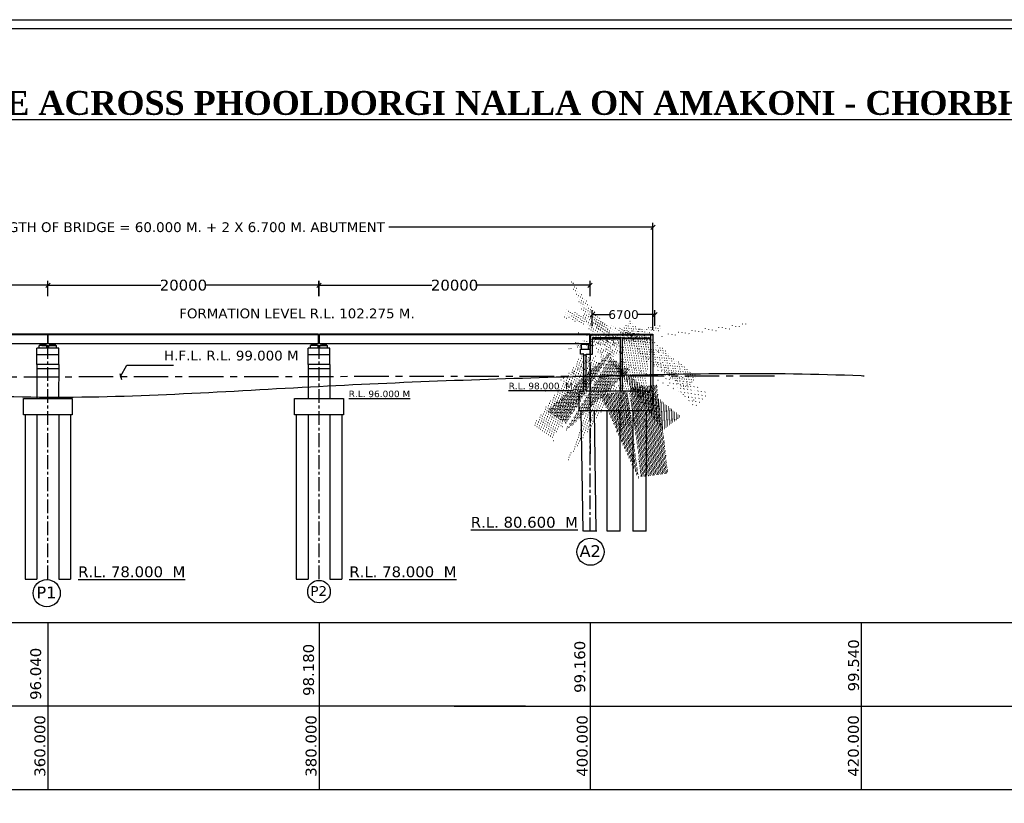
# Model space of a CAD drawing. Header units: millimetres. Extents: x -7746077780 to -3844657605, y -13315294818 to -6656873469.
# Tile 86 of 129: x -3871949734 to -3871904345, y -6657098780 to -6657062674. Entities that reach past the tile are written whole.
import ezdxf

# ---------------------------------------------------------------- set-up
doc = ezdxf.new("R2010")
doc.units = ezdxf.units.MM
doc.header["$MEASUREMENT"] = 0
doc.header["$PDMODE"] = 2
doc.linetypes.add('ACAD_ISO10W100', pattern=[18, 12, -3, 0, -3])
doc.linetypes.add('CENTER', pattern=[50.800000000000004, 31.75, -6.35, 6.35, -6.35])
for name, color, linetype in [('CHAINAGE', 7, 'Continuous'), ('H.F.L.', 7, 'Continuous'), ('SECTION', 7, 'Continuous'), ('TEX', 6, 'Continuous'), ('TEXT', 7, 'Continuous')]:
    doc.layers.add(name, color=color, linetype=linetype)
doc.styles.get("Standard").update_dxf_attribs({"font": 'verdana.ttf', "height": 250})
doc.dimstyles.new('ISO-25', dxfattribs={"dimtxt": 250, "dimasz": 200, "dimexe": 200, "dimexo": 200, "dimgap": 0.02, "dimtad": 0, "dimtih": 1, "dimtoh": 1, "dimdec": 0, "dimdsep": 46, "dimtxsty": 'Standard', "dimblk": 'OBLIQUE', "dimcen": 150, "dimclrd": 1, "dimclre": 1, "dimclrt": 1, "dimadec": 0, "dimazin": 0, "dimtfac": 1, "dimtdec": 0, "dimtmove": 2, "dimatfit": 3, "dimldrblk": 'OBLIQUE', "dimfxl": 0, "dimarcsym": 0})

# ---------------------------------------------------------------- blocks, each defined once
blk = doc.blocks.new('_Oblique')
at = {"color": 0, "linetype": 'ByBlock', "lineweight": -2}
blk.add_line((-0.5, -0.5), (0.5, 0.5), dxfattribs=at)
blk = doc.blocks.new('*D1188')
at = {"layer": 'Defpoints', "color": 0, "ltscale": 30, "transparency": 16777216}
for p in [(-3871948430.783906, -6657074908.868989), (-3871960919.408142, -6657075612.149693), (-3871948430.783906, -6657075612.149693)]:
    blk.add_point(p, dxfattribs=at)
at = {"layer": 'TEX', "color": 1, "lineweight": -2, "ltscale": 30, "transparency": 16777216}
for p, q in [((-3871960919.408142, -6657075412.149693), (-3871960919.408142, -6657074708.868989)), ((-3871960919.408142, -6657074908.868989), (-3871955718.433687, -6657074908.868989)), ((-3871948430.783906, -6657074908.868989), (-3871953631.758361, -6657074908.868989)), ((-3871948430.783906, -6657075412.149693), (-3871948430.783906, -6657074708.868989))]:
    blk.add_line(p, q, dxfattribs=at)
at = {"layer": 'TEX', "color": 1, "lineweight": -2, "ltscale": 30, "transparency": 16777216, "xscale": 200, "yscale": 200, "zscale": 200, "rotation": 180}
blk.add_blockref('_Oblique', (-3871960919.408142, -6657074908.868989), dxfattribs=at)
at = {"layer": 'TEX', "color": 1, "lineweight": -2, "ltscale": 30, "transparency": 16777216, "xscale": 200, "yscale": 200, "zscale": 200}
blk.add_blockref('_Oblique', (-3871948430.783906, -6657074908.868989), dxfattribs=at)
at = {"layer": 'TEX', "color": 1, "ltscale": 30, "transparency": 16777216, "insert": (-3871954675.096024, -6657074908.868989), "char_height": 250, "width": 5931.101282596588, "attachment_point": 5}
blk.add_mtext('{\\H2x;20000}', dxfattribs=at)
blk = doc.blocks.new('*D1189')
at = {"layer": 'Defpoints', "color": 0, "ltscale": 30, "transparency": 16777216}
for p in [(-3871935942.15967, -6657074908.868989), (-3871948430.783906, -6657075612.149693), (-3871935942.15967, -6657075612.149693)]:
    blk.add_point(p, dxfattribs=at)
at = {"layer": 'TEX', "color": 1, "lineweight": -2, "ltscale": 30, "transparency": 16777216}
for p, q in [((-3871948430.783906, -6657075412.149693), (-3871948430.783906, -6657074708.868989)), ((-3871948430.783906, -6657074908.868989), (-3871943229.809451, -6657074908.868989)), ((-3871935942.15967, -6657074908.868989), (-3871941143.134125, -6657074908.868989)), ((-3871935942.15967, -6657075412.149693), (-3871935942.15967, -6657074708.868989))]:
    blk.add_line(p, q, dxfattribs=at)
at = {"layer": 'TEX', "color": 1, "lineweight": -2, "ltscale": 30, "transparency": 16777216, "xscale": 200, "yscale": 200, "zscale": 200, "rotation": 180}
blk.add_blockref('_Oblique', (-3871948430.783906, -6657074908.868989), dxfattribs=at)
at = {"layer": 'TEX', "color": 1, "lineweight": -2, "ltscale": 30, "transparency": 16777216, "xscale": 200, "yscale": 200, "zscale": 200}
blk.add_blockref('_Oblique', (-3871935942.15967, -6657074908.868989), dxfattribs=at)
at = {"layer": 'TEX', "color": 1, "ltscale": 30, "transparency": 16777216, "insert": (-3871942186.471788, -6657074908.868989), "char_height": 250, "width": 7535.607595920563, "attachment_point": 5}
blk.add_mtext('{\\H2x;20000}', dxfattribs=at)
blk = doc.blocks.new('*D1190')
at = {"layer": 'Defpoints', "color": 0, "ltscale": 30, "transparency": 16777216}
for p in [(-3871923442.15967, -6657074908.868989), (-3871935930.783906, -6657075612.149693), (-3871923442.15967, -6657075612.149693)]:
    blk.add_point(p, dxfattribs=at)
at = {"layer": 'TEX', "color": 1, "lineweight": -2, "ltscale": 30, "transparency": 16777216}
for p, q in [((-3871935930.783906, -6657075412.149693), (-3871935930.783906, -6657074708.868989)), ((-3871935930.783906, -6657074908.868989), (-3871930729.809451, -6657074908.868989)), ((-3871923442.15967, -6657074908.868989), (-3871928643.134125, -6657074908.868989)), ((-3871923442.15967, -6657075412.149693), (-3871923442.15967, -6657074708.868989))]:
    blk.add_line(p, q, dxfattribs=at)
at = {"layer": 'TEX', "color": 1, "lineweight": -2, "ltscale": 30, "transparency": 16777216, "xscale": 200, "yscale": 200, "zscale": 200, "rotation": 180}
blk.add_blockref('_Oblique', (-3871935930.783906, -6657074908.868989), dxfattribs=at)
at = {"layer": 'TEX', "color": 1, "lineweight": -2, "ltscale": 30, "transparency": 16777216, "xscale": 200, "yscale": 200, "zscale": 200}
blk.add_blockref('_Oblique', (-3871923442.15967, -6657074908.868989), dxfattribs=at)
at = {"layer": 'TEX', "color": 1, "ltscale": 30, "transparency": 16777216, "insert": (-3871929686.471788, -6657074908.868989), "char_height": 250, "width": 2051.829537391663, "attachment_point": 5}
blk.add_mtext('{\\H2x;20000}', dxfattribs=at)
blk = doc.blocks.new('*D1191')
at = {"layer": 'Defpoints', "color": 0, "ltscale": 30, "transparency": 16777216}
for p in [(-3871920452.130155, -6657076263.149544), (-3871923342.060143, -6657076979.589994), (-3871920452.01447, -6657076979.123028)]:
    blk.add_point(p, dxfattribs=at)
at = {"layer": 'TEX', "color": 1, "lineweight": -2, "ltscale": 30, "transparency": 16777216}
for p, q in [((-3871923342.092459, -6657076779.589997), (-3871923342.208144, -6657076063.616512)), ((-3871920452.046785, -6657076779.123031), (-3871920452.16247, -6657076063.149546)), ((-3871923342.175829, -6657076263.61651), (-3871922560.168291, -6657076263.490155)), ((-3871920452.130155, -6657076263.149544), (-3871921234.137693, -6657076263.275898))]:
    blk.add_line(p, q, dxfattribs=at)
at = {"layer": 'TEX', "color": 1, "lineweight": -2, "ltscale": 30, "transparency": 16777216, "xscale": 200, "yscale": 200, "zscale": 200}
for p, rotation in [((-3871923342.175829, -6657076263.61651), 180.009257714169), ((-3871920452.130155, -6657076263.149544), 0.009257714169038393)]:
    blk.add_blockref('_Oblique', p, dxfattribs=dict(at, rotation=rotation))
at = {"layer": 'TEX', "color": 1, "ltscale": 30, "transparency": 16777216, "insert": (-3871921897.152992, -6657076263.383027), "char_height": 250, "width": 1521.250256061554, "attachment_point": 5}
blk.add_mtext('{\\H1.6x;6700}', dxfattribs=at)
blk = doc.blocks.new('*D1207')
at = {"layer": 'Defpoints', "color": 0, "ltscale": 30, "transparency": 16777216}
for p in [(-3871920545.791365, -6657072237.29174), (-3871963814.576783, -6657077159.668898), (-3871920545.738239, -6657077159.201867)]:
    blk.add_point(p, dxfattribs=at)
at = {"layer": 'TEX', "color": 1, "lineweight": -2, "ltscale": 30, "transparency": 16777216}
for p, q in [((-3871963814.578942, -6657076959.668898), (-3871963814.632068, -6657072037.758771)), ((-3871963814.629909, -6657072237.758771), (-3871951640.052665, -6657072237.627362)), ((-3871920545.791365, -6657072237.29174), (-3871932720.368609, -6657072237.423149)), ((-3871920545.740398, -6657076959.201867), (-3871920545.793524, -6657072037.29174))]:
    blk.add_line(p, q, dxfattribs=at)
at = {"layer": 'TEX', "color": 1, "lineweight": -2, "ltscale": 30, "transparency": 16777216, "xscale": 200, "yscale": 200, "zscale": 200}
for p, rotation in [((-3871963814.629909, -6657072237.758771), 180.0006184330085), ((-3871920545.791365, -6657072237.29174), 0.0006184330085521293)]:
    blk.add_blockref('_Oblique', p, dxfattribs=dict(at, rotation=rotation))
at = {"layer": 'TEX', "color": 1, "ltscale": 30, "transparency": 16777216, "insert": (-3871942180.210637, -6657072237.525256), "char_height": 250, "width": 28331.48894309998, "attachment_point": 5}
blk.add_mtext('{\\H1.8x;LENGTH OF BRIDGE = 60.000 M. + 2 X 6.700 M. ABUTMENT}', dxfattribs=at)

msp = doc.modelspace()

# ---------------------------------------------------------------- hatches: boundary and pattern name
at = {"linetype": 'Continuous', "ltscale": 0.05}
h = msp.add_hatch(dxfattribs=at)
h.set_pattern_fill('ANSI31', color=252, scale=100, style=0)
h.set_pattern_definition([(45, (-603827.7054862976, 153218.3278465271), (-8.838834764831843, 8.838834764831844), [])])
h.paths.add_polyline_path([(-3871948530.796795, -6657077609.45777), (-3871948530.796795, -6657077684.45777), (-3871948705.796795, -6657077684.457768), (-3871948705.796795, -6657077609.457768)])
h.paths.add_polyline_path([(-3871948705.796795, -6657077684.45777), (-3871948780.796795, -6657077684.45777), (-3871948780.796795, -6657077609.457768), (-3871948705.796795, -6657077609.457768)])
h = msp.add_hatch(dxfattribs=at)
h.set_pattern_fill('ANSI31', color=252, scale=100, style=0)
h.set_pattern_definition([(45.00000000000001, (-1935416160.633893, -3328256161.741652), (-8.838834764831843, 8.838834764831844), [])])
h.paths.add_polyline_path([(-3871948340.771044, -6657077609.45777), (-3871948340.771044, -6657077684.45777), (-3871948165.771044, -6657077684.457768), (-3871948165.771044, -6657077609.457768)])
h.paths.add_polyline_path([(-3871948165.771044, -6657077684.45777), (-3871948090.771044, -6657077684.45777), (-3871948090.771044, -6657077609.457768), (-3871948165.771044, -6657077609.457768)])
h = msp.add_hatch(dxfattribs=at)
h.set_pattern_fill('ANSI31', color=252, scale=100, style=0)
h.set_pattern_definition([(45, (-591327.7054858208, 153218.3278970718), (-8.838834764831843, 8.838834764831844), [])])
h.paths.add_polyline_path([(-3871936030.796794, -6657077609.45772), (-3871936030.796794, -6657077684.45772), (-3871936205.796794, -6657077684.457718), (-3871936205.796794, -6657077609.457718)])
h.paths.add_polyline_path([(-3871936205.796794, -6657077684.45772), (-3871936280.796794, -6657077684.45772), (-3871936280.796794, -6657077609.457718), (-3871936205.796794, -6657077609.457718)])
h = msp.add_hatch(dxfattribs=at)
h.set_pattern_fill('ANSI31', color=252, scale=100, style=0)
h.set_pattern_definition([(45.00000000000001, (-1935403660.633893, -3328256161.741602), (-8.838834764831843, 8.838834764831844), [])])
h.paths.add_polyline_path([(-3871935840.771043, -6657077609.45772), (-3871935840.771043, -6657077684.45772), (-3871935665.771043, -6657077684.457718), (-3871935665.771043, -6657077609.457718)])
h.paths.add_polyline_path([(-3871935665.771043, -6657077684.45772), (-3871935590.771043, -6657077684.45772), (-3871935590.771043, -6657077609.457718), (-3871935665.771043, -6657077609.457718)])
for points in [[(-3871923776.081106, -6657077609.224131), (-3871923676.081105, -6657077609.22413), (-3871923676.081106, -6657077631.22413), (-3871923776.081106, -6657077631.22413)], [(-3871923576.081105, -6657077609.224131), (-3871923676.081105, -6657077609.22413), (-3871923676.081105, -6657077631.22413), (-3871923576.081105, -6657077631.22413)]]:
    msp.add_hatch(color=251, dxfattribs=at).paths.add_polyline_path(points)
at = {"layer": 'TEX', "ltscale": 20}
h = msp.add_hatch(dxfattribs=at)
h.set_pattern_fill('AR-CONC', color=251, scale=15, style=0)
h.set_pattern_definition([(49.99999999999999, (120114.4638876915, 186358.8098955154), (107.589027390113, -9.412820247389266), [11.25, -123.75]), (355, (120114.4638876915, 186358.8098955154), (-20.81270004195, 112.8288200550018), [9, -99]), (100.45144446, (120123.4296398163, 186358.0254936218), (86.77632700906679, 103.4159986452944), [9.561028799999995, -105.1713168]), (46.18420000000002, (120114.4638876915, 186388.8098955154), (160.0861996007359, -24.82789211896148), [16.87499999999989, -185.6249999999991]), (96.63563548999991, (120127.8043994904, 186386.740899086), (140.1992918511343, 146.1177901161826), [14.3415513, -157.7570639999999]), (351.1841639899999, (120114.4638876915, 186388.8098955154), (140.199291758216, 146.1177900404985), [13.5, -148.50000015]), (21, (120129.4638876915, 186381.3098955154), (89.53605781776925, -60.39283359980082), [11.25, -123.75]), (326.0000000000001, (120129.4638876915, 186381.3098955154), (36.49729978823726, 108.772506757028), [9, -99]), (71.45144474, (120136.9252257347, 186376.2771596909), (126.0333565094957, 48.37967292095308), [9.5610285, -105.1713168]), (37.50000000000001, (120114.4638876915, 186358.8098955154), (1.8239782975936, 49.93407807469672), [0, -97.8, 0, -100.5, 0, -99.375]), (7.499999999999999, (120114.4638876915, 186358.8098955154), (39.46043061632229, 59.16175678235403), [0, -57.3, 0, -95.55, 0, -37.875]), (327.5, (120081.0138878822, 186358.8098955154), (80.07336542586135, -3.383230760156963), [0, -37.5, 0, -117, 0, -155.25]), (317.5, (120066.0138878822, 186358.8098955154), (87.47792540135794, 15.01574734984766), [0, -48.75, 0, -77.69999999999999, 0, -110.25])])
h.paths.add_polyline_path([(-3871922038.44377, -6657077321.724586), (-3871922038.443771, -6657077373.734426), (-3871923325.906868, -6657077372.729506), (-3871923325.906868, -6657077322.729506)])
h = msp.add_hatch(dxfattribs=at)
h.set_pattern_fill('AR-CONC', color=251, scale=15, style=0)
h.set_pattern_definition([(49.99999999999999, (119326.5408787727, 186360.6288385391), (107.589027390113, -9.412820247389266), [11.25, -123.75]), (355, (119326.5408787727, 186360.6288385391), (-20.81270004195, 112.8288200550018), [9, -99]), (100.45144446, (119335.5066308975, 186359.8444366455), (86.77632700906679, 103.4159986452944), [9.561028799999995, -105.1713168]), (46.18420000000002, (119326.5408787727, 186390.6288385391), (160.0861996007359, -24.82789211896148), [16.8749999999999, -185.6249999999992]), (96.63563548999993, (119339.8813905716, 186388.5598421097), (140.1992918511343, 146.1177901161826), [14.3415513, -157.7570639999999]), (351.1841639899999, (119326.5408787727, 186390.6288385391), (140.199291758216, 146.1177900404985), [13.5, -148.50000015]), (21, (119341.5408787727, 186383.1288385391), (89.53605781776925, -60.39283359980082), [11.25, -123.75]), (326.0000000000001, (119341.5408787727, 186383.1288385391), (36.49729978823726, 108.772506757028), [9, -99]), (71.45144474, (119349.0022168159, 186378.0961027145), (126.0333565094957, 48.37967292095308), [9.5610285, -105.1713168]), (37.50000000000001, (119326.5408787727, 186360.6288385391), (1.8239782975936, 49.93407807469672), [0, -97.8, 0, -100.5, 0, -99.375]), (7.499999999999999, (119326.5408787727, 186360.6288385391), (39.46043061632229, 59.16175678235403), [0, -57.3, 0, -95.55, 0, -37.875]), (327.5, (119293.0908789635, 186360.6288385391), (80.07336542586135, -3.383230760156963), [0, -37.5, 0, -117, 0, -155.25]), (317.5, (119278.0908789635, 186360.6288385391), (87.47792540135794, 15.01574734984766), [0, -48.75, 0, -77.69999999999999, 0, -110.25])])
h.paths.add_polyline_path([(-3871921850.074003, -6657077324.848964), (-3871920645.763124, -6657077324.848904), (-3871920645.738239, -6657077371.724585), (-3871921938.443771, -6657077370.096541), (-3871921938.443771, -6657077321.737637)])

# ---------------------------------------------------------------- linework, layer by layer
at = {"color": 252, "linetype": 'Continuous', "ltscale": 0.05}
for p, q in [((-3871948440.78392, -6657077197.010612), (-3871958440.783893, -6657077197.010614)), ((-3871948440.78392, -6657077159.435451), (-3871958440.783892, -6657077159.435453)), ((-3871948440.78392, -6657077609.247196), (-3871948440.78392, -6657077159.43537)), ((-3871948440.783919, -6657077609.247153), (-3871948440.783919, -6657077159.435328)), ((-3871948440.783912, -6657077609.247208), (-3871948440.783911, -6657077159.43537)), ((-3871948440.783911, -6657077609.247165), (-3871948440.78391, -6657077159.435328)), ((-3871948440.783891, -6657077609.457607), (-3871948440.783891, -6657077159.435339)), ((-3871945952.159833, -6657077159.435452), (-3871948419.081427, -6657077159.435448)), ((-3871945952.159833, -6657077159.435453), (-3871948419.081427, -6657077159.435451)), ((-3871948419.081427, -6657077609.457721), (-3871948419.081427, -6657077159.435454)), ((-3871945952.159834, -6657077197.010612), (-3871948419.081427, -6657077199.247319)), ((-3871945952.159834, -6657077197.010614), (-3871948419.081427, -6657077199.24732)), ((-3871935952.159861, -6657077197.010612), (-3871945952.159834, -6657077197.010614)), ((-3871935952.159861, -6657077159.435451), (-3871945952.159833, -6657077159.435453)), ((-3871935952.159861, -6657077609.247196), (-3871935952.159861, -6657077159.43537)), ((-3871935952.15986, -6657077609.247153), (-3871935952.15986, -6657077159.435328)), ((-3871935952.159853, -6657077609.247208), (-3871935952.159852, -6657077159.43537)), ((-3871935952.159852, -6657077609.247165), (-3871935952.159851, -6657077159.435328)), ((-3871935952.159832, -6657077609.457607), (-3871935952.159832, -6657077159.435339)), ((-3871933452.159833, -6657077158.968507), (-3871935919.081427, -6657077158.968503)), ((-3871933452.159833, -6657077158.968509), (-3871935919.081427, -6657077158.968506)), ((-3871935919.081427, -6657077608.990776), (-3871935919.081427, -6657077158.96851)), ((-3871933452.159834, -6657077196.543668), (-3871935919.081427, -6657077198.780375)), ((-3871933452.159834, -6657077196.54367), (-3871935919.081427, -6657077198.780375)), ((-3871923452.159861, -6657077196.543668), (-3871933452.159834, -6657077196.54367)), ((-3871923452.159861, -6657077158.968506), (-3871933452.159833, -6657077158.968509)), ((-3871923452.159861, -6657077608.780252), (-3871923452.159861, -6657077158.968426)), ((-3871923452.15986, -6657077608.780209), (-3871923452.15986, -6657077158.968383)), ((-3871923452.159853, -6657077608.780263), (-3871923452.159852, -6657077158.968426)), ((-3871923452.159852, -6657077608.78022), (-3871923452.159851, -6657077158.968383)), ((-3871923452.159832, -6657077608.990663), (-3871923452.159832, -6657077158.968394)), ((-3871948440.783891, -6657077609.45772), (-3871958440.783892, -6657077609.457722)), ((-3871948935.783921, -6657078559.297659), (-3871948935.783921, -6657077809.29766)), ((-3871947935.783919, -6657077809.29766), (-3871948935.783921, -6657077809.29766)), ((-3871948110.78392, -6657077809.29766), (-3871948885.78392, -6657077809.29766)), ((-3871948480.78392, -6657077684.457768), (-3871948830.809669, -6657077684.457768)), ((-3871948830.809669, -6657077809.29766), (-3871948830.809669, -6657077684.457768)), ((-3871948780.796795, -6657077684.457768), (-3871948780.796795, -6657077609.457768)), ((-3871948780.796795, -6657077609.457768), (-3871948530.796794, -6657077609.457768)), ((-3871948530.796795, -6657077684.45777), (-3871948530.796795, -6657077609.45777)), ((-3871948480.78392, -6657077809.29766), (-3871948480.78392, -6657077684.457768)), ((-3871945952.159833, -6657077609.457722), (-3871948419.081427, -6657077609.45772)), ((-3871945952.159833, -6657077609.45772), (-3871948419.081427, -6657077609.45772)), ((-3871948390.783918, -6657077684.457768), (-3871948040.758169, -6657077684.457768)), ((-3871948390.783918, -6657077809.29766), (-3871948390.783918, -6657077684.457768)), ((-3871948340.771044, -6657077609.45777), (-3871948090.771044, -6657077609.457768)), ((-3871948340.771044, -6657077684.45777), (-3871948340.771044, -6657077609.45777)), ((-3871948090.771044, -6657077684.457768), (-3871948090.771044, -6657077609.457768)), ((-3871948040.758169, -6657077809.29766), (-3871948040.758169, -6657077684.457768)), ((-3871947935.783919, -6657078559.29766), (-3871947935.783919, -6657077809.29766)), ((-3871935952.159832, -6657077609.45772), (-3871945952.159833, -6657077609.457722)), ((-3871936435.78392, -6657078559.297608), (-3871936435.78392, -6657077809.297609)), ((-3871935435.783918, -6657077809.297609), (-3871936435.78392, -6657077809.297609)), ((-3871935610.78392, -6657077809.297609), (-3871936385.78392, -6657077809.297609)), ((-3871935980.78392, -6657077684.457718), (-3871936330.809669, -6657077684.457718)), ((-3871936330.809669, -6657077809.297609), (-3871936330.809669, -6657077684.457718)), ((-3871936280.796794, -6657077684.457718), (-3871936280.796794, -6657077609.457718)), ((-3871936280.796794, -6657077609.457718), (-3871936030.796794, -6657077609.457718)), ((-3871936030.796794, -6657077684.45772), (-3871936030.796794, -6657077609.45772)), ((-3871935980.78392, -6657077809.297609), (-3871935980.78392, -6657077684.457718)), ((-3871933452.159833, -6657077608.990777), (-3871935919.081427, -6657077608.990775)), ((-3871933452.159833, -6657077608.990775), (-3871935919.081427, -6657077608.990775)), ((-3871935890.783918, -6657077684.457718), (-3871935540.758169, -6657077684.457718)), ((-3871935890.783918, -6657077809.297609), (-3871935890.783918, -6657077684.457718)), ((-3871935840.771043, -6657077684.45772), (-3871935840.771043, -6657077609.45772)), ((-3871935590.771043, -6657077684.457718), (-3871935590.771043, -6657077609.457718)), ((-3871935540.758169, -6657077809.297609), (-3871935540.758169, -6657077684.457718)), ((-3871935435.783918, -6657078559.297609), (-3871935435.783918, -6657077809.297609)), ((-3871923452.159832, -6657077608.990775), (-3871933452.159833, -6657077608.990777)), ((-3871923780.796794, -6657077609.457632), (-3871923530.796794, -6657077609.457632)), ((-3871947935.783918, -6657078109.297661), (-3871948935.783921, -6657078109.297661)), ((-3871935435.783918, -6657078109.29761), (-3871936435.78392, -6657078109.29761)), ((-3871948935.783921, -6657078559.29766), (-3871948936.929852, -6657080125.34398)), ((-3871947935.783919, -6657078559.297661), (-3871948935.783921, -6657078559.29766)), ((-3871947935.783919, -6657078759.29766), (-3871948935.78392, -6657078759.297664)), ((-3871947935.783919, -6657078559.297661), (-3871947940.213037, -6657080125.34398)), ((-3871935435.783918, -6657078559.29761), (-3871936435.78392, -6657078559.297609)), ((-3871936435.78392, -6657078559.297609), (-3871936435.78392, -6657080125.34398)), ((-3871935435.783918, -6657078759.297609), (-3871936435.78392, -6657078759.297613)), ((-3871935435.783918, -6657078559.29761), (-3871935435.783918, -6657080125.34398)), ((-3871949485.783921, -6657080875.343979), (-3871949485.783911, -6657088458.677327)), ((-3871948935.783918, -6657080875.343979), (-3871948935.783917, -6657088458.677327)), ((-3871947935.783922, -6657080875.343979), (-3871947935.78392, -6657088458.677327)), ((-3871947385.783923, -6657080875.343979), (-3871947385.783919, -6657088458.677327)), ((-3871936985.783911, -6657080875.343979), (-3871936985.783911, -6657088458.677277)), ((-3871936435.783917, -6657080875.343979), (-3871936435.783917, -6657088458.677277)), ((-3871935435.783922, -6657080875.343979), (-3871935435.783919, -6657088458.677277)), ((-3871934885.783923, -6657080875.343979), (-3871934885.783918, -6657088458.677277))]:
    msp.add_line(p, q, dxfattribs=at)
at = {"color": 251}
for p, q in [((-3871923430.906867, -6657077159.201867), (-3871920545.738239, -6657077159.201867)), ((-3871923430.906867, -6657077196.78086), (-3871920545.738239, -6657077196.78086)), ((-3871923325.906868, -6657077321.53873), (-3871922038.44377, -6657077321.724586)), ((-3871923325.906868, -6657077371.724586), (-3871922038.44377, -6657077373.734426)), ((-3871921938.443771, -6657077321.737637), (-3871920645.738239, -6657077324.848964)), ((-3871921938.443771, -6657077370.096541), (-3871920645.738239, -6657077371.724585)), ((-3871920645.738239, -6657079792.010521), (-3871920645.738239, -6657077196.78086)), ((-3871920645.738239, -6657077314.510099), (-3871920645.738239, -6657077314.510101)), ((-3871920545.738239, -6657077159.201867), (-3871920545.738239, -6657077196.78086)), ((-3871920545.738239, -6657077159.201867), (-3871920545.738239, -6657080692.010524)), ((-3871923875.906868, -6657078089.204764), (-3871923875.906868, -6657077859.211205)), ((-3871923726.081104, -6657079792.010524), (-3871923726.081104, -6657078088.972447)), ((-3871923626.081106, -6657079792.010524), (-3871923626.081105, -6657078089.204763)), ((-3871923938.781381, -6657080692.010525), (-3871923938.781381, -6657079792.010525)), ((-3871920545.73824, -6657080692.010524), (-3871923938.781381, -6657080692.010525))]:
    msp.add_line(p, q, dxfattribs=at)
at = {"color": 251, "ltscale": 0.05}
for p, q in [((-3871923430.906867, -6657077196.78086), (-3871921750.074003, -6657077196.780859)), ((-3871923430.906867, -6657077196.78086), (-3871921750.074002, -6657077196.780859)), ((-3871923875.906868, -6657077859.211205), (-3871923430.906867, -6657077859.211205)), ((-3871923726.081104, -6657078089.204764), (-3871923875.906868, -6657078089.204764)), ((-3871923626.081105, -6657078089.204763), (-3871923325.906868, -6657078089.204763))]:
    msp.add_line(p, q, dxfattribs=at)
at = {"color": 251, "linetype": 'Continuous', "ltscale": 0.05}
for p, q in [((-3871923838.581105, -6657077631.224131), (-3871923513.581105, -6657077631.224131)), ((-3871923681.079664, -6657077609.457502), (-3871923781.079664, -6657077609.457502)), ((-3871923681.079664, -6657077609.457502), (-3871923581.079663, -6657077609.457502)), ((-3871923762.267457, -6657086246.594823), (-3871923855.532707, -6657080692.010526)), ((-3871923153.867885, -6657086246.594823), (-3871923243.127192, -6657080692.010525)), ((-3871922653.414728, -6657086246.594823), (-3871922653.414728, -6657080692.010524)), ((-3871922060.143747, -6657086246.594822), (-3871922060.143755, -6657080692.010525)), ((-3871921458.143754, -6657086246.594822), (-3871921458.143754, -6657080692.010525)), ((-3871920849.744183, -6657086246.594822), (-3871920845.73824, -6657080692.010525)), ((-3871923123.688739, -6657086246.594824), (-3871923736.094255, -6657086246.594823)), ((-3871922060.143755, -6657086246.594825), (-3871922653.414729, -6657086246.594826)), ((-3871920851.098618, -6657086246.594825), (-3871921463.504134, -6657086246.594824)), ((-3871949485.783911, -6657088458.677471), (-3871948935.783913, -6657088458.677472)), ((-3871947935.783916, -6657088458.677471), (-3871947385.783916, -6657088458.677472)), ((-3871936985.783911, -6657088458.677407), (-3871936435.783913, -6657088458.677408)), ((-3871935435.783916, -6657088458.677407), (-3871934885.783916, -6657088458.677408))]:
    msp.add_line(p, q, dxfattribs=at)
for points in [[(-3871949560.783909, -6657080125.34398), (-3871947310.78391, -6657080125.34398), (-3871947310.78391, -6657080875.343979), (-3871949560.783909, -6657080875.343979)], [(-3871937060.783915, -6657080125.34398), (-3871934810.783916, -6657080125.34398), (-3871934810.783916, -6657080875.343979), (-3871937060.783915, -6657080875.343979)]]:
    msp.add_lwpolyline(points, close=True, dxfattribs=at)
at = {"layer": 'H.F.L.', "color": 1, "linetype": 'CENTER', "ltscale": 50}
msp.add_line((-3871964789.420623, -6657079143.838785), (-3871914686.169473, -6657079081.306491), dxfattribs=at)
at = {"layer": 'SECTION', "color": 6, "ltscale": 20}
for centre, radius in [((-3871923421.008661, -6657087190.242186), 623.1729120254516), ((-3871948484.688531, -6657089096.571604), 623.1729120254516), ((-3871935935.7839, -6657089025.928959), 519.3107600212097)]:
    msp.add_circle(centre, radius, dxfattribs=at)
at = {"layer": 'TEX', "color": 4, "linetype": 'CENTER', "ltscale": 20}
for p, q in [((-3871948435.7839, -6657088458.677251), (-3871948435.783913, -6657077159.202019)), ((-3871948435.783901, -6657088458.677328), (-3871948435.783913, -6657077159.202139)), ((-3871948435.783912, -6657088458.677328), (-3871948435.783913, -6657077159.202139)), ((-3871948435.783912, -6657088458.677251), (-3871948435.783912, -6657077159.202019)), ((-3871935935.7839, -6657088458.677185), (-3871935935.783913, -6657077159.201953)), ((-3871935935.7839, -6657088458.67732), (-3871935935.783913, -6657077159.202088)), ((-3871935935.783901, -6657088458.677278), (-3871935935.783913, -6657077159.202088)), ((-3871935935.783912, -6657088458.677185), (-3871935935.783912, -6657077159.201953)), ((-3871935935.783912, -6657088458.67732), (-3871935935.783912, -6657077159.202088)), ((-3871935935.783912, -6657088458.677278), (-3871935935.783912, -6657077159.202088)), ((-3871923435.783934, -6657086246.594823), (-3871923435.783913, -6657077159.201875)), ((-3871923435.783928, -6657086246.594822), (-3871923435.783912, -6657077159.201875)), ((-3871923435.783917, -6657086246.594822), (-3871923435.783913, -6657077159.201875)), ((-3871923435.783903, -6657086246.594823), (-3871923435.783913, -6657077159.201867)), ((-3871923435.783903, -6657086246.594823), (-3871923435.783913, -6657077159.202003)), ((-3871923435.783904, -6657086246.594824), (-3871923435.783913, -6657077159.202003)), ((-3871923435.783912, -6657086246.594823), (-3871923435.783912, -6657077159.201867)), ((-3871923435.783912, -6657086246.594823), (-3871923435.783912, -6657077159.202003)), ((-3871923435.783911, -6657086246.594824), (-3871923435.783912, -6657077159.202003))]:
    msp.add_line(p, q, dxfattribs=at)
at = {"layer": 'TEX', "color": 4, "linetype": 'ACAD_ISO10W100', "ltscale": 40}
msp.add_line((-3871923435.783912, -6657077159.201875), (-3871923435.783912, -6657082710.403765), dxfattribs=at)
at = {"layer": 'TEX', "color": 251, "ltscale": 20}
for p, q in [((-3871923430.906867, -6657077159.201866), (-3871923430.906867, -6657077859.21121)), ((-3871923430.906867, -6657077159.201867), (-3871923430.905427, -6657077859.444576)), ((-3871923325.906868, -6657078089.204763), (-3871923325.906868, -6657077321.53873)), ((-3871922038.443769, -6657079792.010523), (-3871922038.443771, -6657077321.724586)), ((-3871921938.44377, -6657079792.010523), (-3871921938.443771, -6657077321.724586)), ((-3871923838.581106, -6657077859.211204), (-3871923838.581105, -6657077631.211203)), ((-3871923838.581105, -6657077859.224132), (-3871923838.581105, -6657077631.224131)), ((-3871923513.581105, -6657077859.224131), (-3871923513.581105, -6657077631.22413)), ((-3871923513.581105, -6657077859.224132), (-3871923513.581105, -6657077631.224131)), ((-3871923938.781381, -6657079792.010525), (-3871923726.081105, -6657079792.010525)), ((-3871920545.73824, -6657079792.010522), (-3871923626.081106, -6657079792.010525))]:
    msp.add_line(p, q, dxfattribs=at)
at = {"layer": 'TEX', "color": 3, "ltscale": 20}
for p, q in [((-3871948435.783904, -6657090458.677264), (-3871948435.783904, -6657098141.160523)), ((-3871948435.783904, -6657090458.677276), (-3871948435.783904, -6657098141.160535)), ((-3871935935.783904, -6657090458.677279), (-3871935935.783904, -6657098141.160538)), ((-3871935935.783904, -6657090458.67729), (-3871935935.783904, -6657098141.160549)), ((-3871923435.783904, -6657090458.67729), (-3871923435.783904, -6657098141.160549)), ((-3871923435.783904, -6657090458.677301), (-3871923435.783904, -6657098141.160561)), ((-3871910935.783904, -6657090458.677284), (-3871910935.783904, -6657098141.160543)), ((-3871910935.783904, -6657090458.677296), (-3871910935.783904, -6657098141.160555)), ((-3871910935.783904, -6657090458.677296), (-3871910935.783904, -6657098141.160555)), ((-3871910935.783904, -6657090458.677307), (-3871910935.783904, -6657098141.160566)), ((-3871926412.948421, -6657094299.918942), (-3871990097.705486, -6657094299.918942)), ((-3871929702.948421, -6657094299.918942), (-3871898435.783904, -6657094299.918942))]:
    msp.add_line(p, q, dxfattribs=at)
at = {"layer": 'TEX', "color": 7, "ltscale": 30}
for points in [[(-3871847758.71417, -6657145983.519337), (-3871996416.235725, -6657145983.519337), (-3871996416.235725, -6657062673.957294), (-3871847758.71417, -6657062673.957294)], [(-3871847968.71417, -6657145803.519337), (-3871996179.834493, -6657145803.519337), (-3871996179.834493, -6657063083.519337), (-3871847968.71417, -6657063083.519337)]]:
    msp.add_lwpolyline(points, close=True, dxfattribs=at)
at = {"layer": 'TEX', "color": 3, "ltscale": 20}
msp.add_lwpolyline([(-3871990097.705486, -6657098141.160538), (-3871898435.783904, -6657098141.160557), (-3871898435.783904, -6657090458.677305), (-3871990097.705486, -6657090458.677321)], close=True, dxfattribs=at)
at = {"layer": 'TEX', "color": 3, "ltscale": 30}
msp.add_spline([(-3871973435.783904, -6657079075.343974), (-3871960924.40815, -6657079492.459809), (-3871948435.783913, -6657080063.186519), (-3871935935.78391, -6657079567.379575), (-3871923435.783911, -6657079092.22661), (-3871910935.783904, -6657079075.343974), (-3871910799.11431, -6657079081.301501)], degree=3, dxfattribs=at)

# ---------------------------------------------------------------- texts
at = {"layer": 'CHAINAGE', "color": 241}
for s, p in [('98.180', (-3871936166.65372, -6657093833.456922)), ('99.160', (-3871923665.771442, -6657093692.072598)), ('99.540', (-3871911044.433918, -6657093624.74675)), ('96.040', (-3871948746.942819, -6657094014.642661))]:
    msp.add_text(s, height=499.9999999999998, rotation=90, dxfattribs=at).set_placement(p)
at = {"layer": 'CHAINAGE', "color": 241, "char_height": 499.9999999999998, "width": 2468.374999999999, "attachment_point": 7, "rotation": 90}
for s, insert in [('360.000', (-3871948543.043357, -6657097556.00652)), ('380.000', (-3871936043.043357, -6657097556.00649)), ('400.000', (-3871923543.043357, -6657097556.006504)), ('420.000', (-3871911043.043357, -6657097556.006516))]:
    msp.add_mtext(s, dxfattribs=dict(at, insert=insert))
at = {"layer": 'SECTION', "color": 6, "ltscale": 20}
for s, insert, char_height, width, attachment_point in [('A2', (-3871922945.938212, -6657086886.700877), 540, 1843.193920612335, 3), ('P2', (-3871936331.675941, -6657088772.977869), 450, 1535.994933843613, 1), ('P1', (-3871948959.75898, -6657088793.030295), 540, 1843.193920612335, 1)]:
    msp.add_mtext(s, dxfattribs=dict(at, insert=insert, char_height=char_height, width=width, attachment_point=attachment_point))
at = {"layer": 'TEX', "insert": (-3871983536.576983, -6657065957.774236), "char_height": 1100, "width": 146125.5115191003, "attachment_point": 1}
msp.add_mtext('\\A1;{\\fTimes New Roman|b1|i0|c0|p18;\\LCONSTRUCTION OF HIGH LEVEL BRIDGE ACROSS PHOOLDORGI NALLA ON AMAKONI - CHORBHATTI ROAD \\H1.00002x;.}', dxfattribs=at)
at = {"layer": 'TEXT', "color": 6, "attachment_point": 2}
for s, insert, char_height, width in [('FORMATION LEVEL R.L. 102.275 M.', (-3871936952.640978, -6657075981.940485), 450, 12397.14888097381), ('H.F.L. R.L. 99.000 M', (-3871939979.430695, -6657077924.114272), 450, 10799.796427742), ('{\\LR.L. 98.000  M}', (-3871925711.413472, -6657079401.567767), 300, 10799.796427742), ('{\\LR.L. 96.000 M}', (-3871933150.137599, -6657079765.515599), 300, 10799.796427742), ('{\\LR.L. 80.600  M}', (-3871926471.931278, -6657085580.35257), 500, 10799.796427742), ('{\\LR.L. 78.000  M}', (-3871944568.883556, -6657087861.457471), 500, 10799.796427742), ('{\\LR.L. 78.000  M}', (-3871932068.883556, -6657087861.457464), 500, 10799.796427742)]:
    msp.add_mtext(s, dxfattribs=dict(at, insert=insert, char_height=char_height, width=width))

# ---------------------------------------------------------------- dimensions: what is measured, and where the dimension line sits
at = {"layer": 'TEX', "color": 7, "ltscale": 30}
dim = msp.add_aligned_dim(p1=(-3871963814.576783, -6657077159.668898), p2=(-3871920545.738239, -6657077159.201867), distance=4921.910126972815, text='{\\H1.8x;LENGTH OF BRIDGE = 60.000 M. + 2 X 6.700 M. ABUTMENT}', dimstyle='ISO-25', override={"dimfxl": 240}, dxfattribs=at)
dim.commit()
dim.dimension.update_dxf_attribs({"geometry": '*D1207', "text_midpoint": (-3871942180.210637, -6657072237.525256)})
at = {"layer": 'TEX', "color": 3, "ltscale": 30}
for base, p1, p2, picture, middle in [((-3871948430.783906, -6657074908.868989), (-3871960919.408142, -6657075612.149693), (-3871948430.783906, -6657075612.149693), '*D1188', (-3871954675.096024, -6657074908.868989)), ((-3871935942.15967, -6657074908.868989), (-3871948430.783906, -6657075612.149693), (-3871935942.15967, -6657075612.149693), '*D1189', (-3871942186.471788, -6657074908.868989)), ((-3871923442.15967, -6657074908.868989), (-3871935930.783906, -6657075612.149693), (-3871923442.15967, -6657075612.149693), '*D1190', (-3871929686.471788, -6657074908.868989))]:
    dim = msp.add_linear_dim(base=base, p1=p1, p2=p2, text='{\\H2x;20000}', dimstyle='ISO-25', override={"dimfxl": 240}, dxfattribs=at)
    dim.commit()
    dim.dimension.update_dxf_attribs({"geometry": picture, "text_midpoint": middle})
dim = msp.add_aligned_dim(p1=(-3871923342.060144, -6657076979.589994), p2=(-3871920452.01447, -6657076979.123028), distance=715.9734933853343, text='{\\H1.6x;6700}', dimstyle='ISO-25', override={"dimfxl": 240}, dxfattribs=at)
dim.commit()
dim.dimension.update_dxf_attribs({"geometry": '*D1191', "text_midpoint": (-3871921897.152992, -6657076263.383027)})

# ---------------------------------------------------------------- leaders
at = {"layer": 'TEX', "ltscale": 20}
msp.add_leader([(-3871945081.953176, -6657079119.242514), (-3871944787.776113, -6657078588.652416), (-3871942643.572032, -6657078588.652416)], dimstyle='ISO-25', override={"dimgap": 0.02, "dimtad": 0}, dxfattribs=at)

doc.saveas('drawing.dxf')
